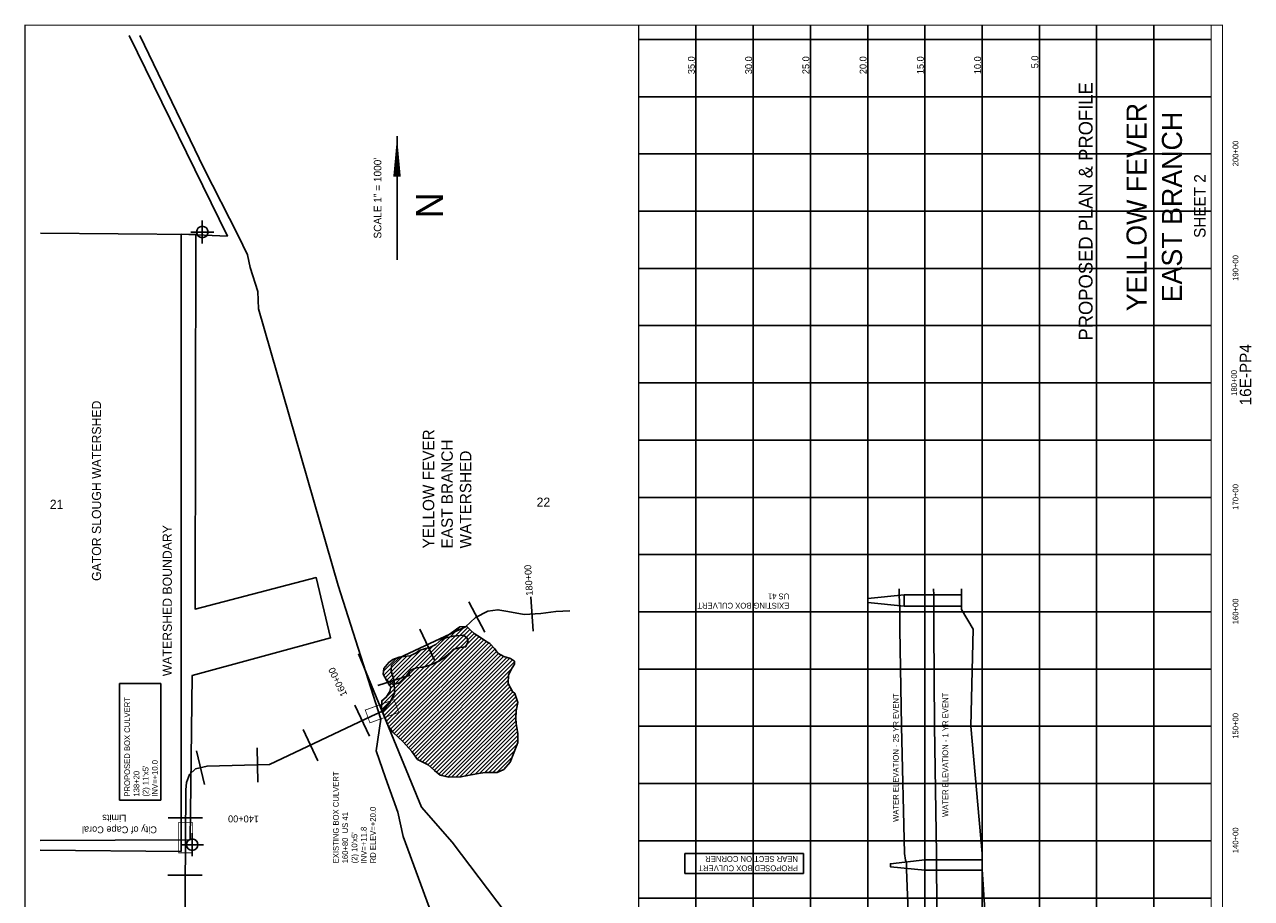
# Model space of a CAD drawing. Extents: x 202077 to 212794, y 853945 to 872255.
# Tile 3 of 3: x 202077 to 212794, y 864621 to 872255. Entities that reach past the tile are written whole.
import ezdxf
from ezdxf.enums import TextEntityAlignment as Align

# ---------------------------------------------------------------- set-up
doc = ezdxf.new("R2010")
doc.units = 0
doc.header["$LTSCALE"] = 800
doc.header["$PDMODE"] = 34
doc.header["$PDSIZE"] = 100
doc.linetypes.add('DASHED', pattern=[0])
doc.linetypes.add('STREAM', pattern=[0])
doc.layers.get('0').update_dxf_attribs({"linetype": 'CONTINUOUS'})
for name, color, linetype in [('BORDER', 1, 'CONTINUOUS'), ('CITY', 10, 'DASHED'), ('GRID', 2, 'CONTINUOUS'), ('MAJROADS', 9, 'CONTINUOUS'), ('PROPOSED', 7, 'CONTINUOUS'), ('SEC', 2, 'CONTINUOUS'), ('STATIONS', 7, 'CONTINUOUS'), ('TEXT', 7, 'CONTINUOUS'), ('TRUNKS', 5, 'STREAM'), ('WETDBA', 12, 'CONTINUOUS'), ('WETFILL', 8, 'CONTINUOUS'), ('WSHEDS', 3, 'CONTINUOUS')]:
    doc.layers.add(name, color=color, linetype=linetype)

# ---------------------------------------------------------------- blocks, each defined once
blk = doc.blocks.new('BOX')
at = {"color": 0, "const_width": 20}
blk.add_lwpolyline([(-377, -171), (433, -171), (433, 189), (-377, 189)], close=True, dxfattribs=at)
blk = doc.blocks.new('*X')
at = {"color": 0}
for p, q in [((205196, 866306), (205886, 866996)), ((205197, 866271), (205922, 866996)), ((205207, 866246), (205949, 866988)), ((205198, 866342), (205780, 866925)), ((205218, 866221), (205967, 866971)), ((205228, 866196), (205986, 866954)), ((205238, 866171), (206004, 866937)), ((205247, 866145), (206025, 866923)), ((205259, 866120), (206047, 866909)), ((205274, 866101), (206069, 866896)), ((205290, 866081), (206090, 866882)), ((205253, 866504), (205541, 866792)), ((205266, 866481), (205593, 866808)), ((205275, 866455), (205651, 866831)), ((205307, 866063), (206112, 866867)), ((205325, 866046), (206134, 866854)), ((205344, 866029), (206153, 866838)), ((205362, 866012), (206169, 866819)), ((205380, 865995), (206185, 866800)), ((205397, 865976), (206200, 866779)), ((205213, 866606), (205330, 866722)), ((205215, 866572), (205376, 866733)), ((205228, 866549), (205416, 866737)), ((205240, 866526), (205463, 866749)), ((205413, 865957), (206217, 866760)), ((205430, 865938), (206239, 866748)), ((205446, 865919), (206262, 866735)), ((205462, 865900), (206289, 866727)), ((205478, 865880), (206316, 866719)), ((205493, 865860), (206339, 866706)), ((205508, 865839), (206357, 866689)), ((205530, 865826), (206336, 866633)), ((205553, 865814), (206304, 866565)), ((205577, 865802), (206303, 866529)), ((205600, 865790), (206305, 866495)), ((205619, 865774), (206318, 866473)), ((205638, 865758), (206330, 866450)), ((205657, 865741), (206344, 866428)), ((205676, 865725), (206360, 866409)), ((205695, 865708), (206369, 866383)), ((205717, 865695), (206378, 866356)), ((205746, 865688), (206384, 866327)), ((205774, 865682), (206377, 866284)), ((205808, 865680), (206371, 866243)), ((205845, 865681), (206368, 866205)), ((205881, 865683), (206370, 866171)), ((205924, 865690), (206373, 866139)), ((205968, 865699), (206378, 866109)), ((206013, 865708), (206384, 866079)), ((206055, 865715), (206386, 866046)), ((206097, 865722), (206386, 866010)), ((206133, 865722), (206380, 865969)), ((206168, 865722), (206359, 865913)), ((206204, 865722), (206337, 865855)), ((203884, 856756), (204169, 857040)), ((203913, 856890), (204050, 857027)), ((203928, 856870), (204094, 857037)), ((203936, 856843), (204152, 857059)), ((203855, 856939), (203901, 856985)), ((203868, 856916), (203943, 856992)), ((203889, 856902), (203984, 856998)), ((203898, 856734), (204126, 856963)), ((203912, 856713), (204128, 856929)), ((204364, 856493), (204787, 856916)), ((204379, 856543), (204767, 856931)), ((204389, 856589), (204740, 856940)), ((204396, 856632), (204706, 856941)), ((203926, 856691), (204134, 856899)), ((203939, 856669), (204142, 856872)), ((203953, 856648), (204154, 856849)), ((203967, 856626), (204165, 856825)), ((204357, 856451), (204804, 856898)), ((204357, 856416), (204822, 856880)), ((204365, 856388), (204843, 856866)), ((204373, 856361), (204866, 856854)), ((204383, 856335), (204889, 856842)), ((204388, 856305), (204917, 856834)), ((204399, 856281), (204944, 856826)), ((204435, 856281), (204963, 856810)), ((203980, 856604), (204166, 856790)), ((204016, 856604), (204134, 856723)), ((204403, 856674), (204472, 856742)), ((204411, 856717), (204445, 856751)), ((204470, 856281), (204980, 856791)), ((204505, 856281), (204993, 856769)), ((204541, 856281), (205002, 856742)), ((204576, 856281), (205010, 856715)), ((204087, 856640), (204105, 856658)), ((204611, 856281), (205017, 856687)), ((204647, 856281), (205033, 856668)), ((204682, 856281), (205051, 856650)), ((204718, 856281), (205069, 856632)), ((204753, 856281), (205086, 856614)), ((204788, 856281), (205102, 856595)), ((204824, 856281), (205119, 856576)), ((204859, 856281), (205131, 856553)), ((204894, 856281), (205137, 856524)), ((204930, 856281), (205139, 856490)), ((204965, 856281), (205136, 856452)), ((205001, 856281), (205121, 856401)), ((205036, 856281), (205085, 856330))]:
    blk.add_line(p, q, dxfattribs=at)

msp = doc.modelspace()

# ---------------------------------------------------------------- linework, layer by layer
at = {"layer": 'BORDER', "color": 0, "const_width": 10}
msp.add_lwpolyline([(212542, 856250), (212542, 872250), (202082, 872250), (202082, 856250)], close=True, dxfattribs=at)
for points in [[(207442, 856250), (207442, 872250)], [(212442, 856250), (212442, 872250)]]:
    msp.add_lwpolyline(points, dxfattribs=at)
at = {"layer": 'CITY', "color": 0}
msp.add_lwpolyline([(202216, 870433), (203574, 870421), (203567, 867149), (204626, 867424), (204750, 866898), (203543, 866570), (203524, 865133), (202213, 865128)], dxfattribs=at)
at = {"layer": 'GRID', "color": 0}
for points in [[(207942, 856250), (207942, 872250)], [(208442, 856250), (208442, 872250)], [(208942, 856250), (208942, 872250)], [(209442, 856250), (209442, 872250)], [(209942, 856250), (209942, 872250)], [(210442, 856250), (210442, 872250)], [(210942, 856250), (210942, 872250)], [(211442, 856250), (211442, 872250)], [(211942, 856250), (211942, 872250)], [(212442, 872125), (207442, 872125)], [(212442, 871625), (207442, 871625)], [(212442, 871125), (207442, 871125)], [(212442, 870625), (207442, 870625)], [(212442, 870125), (207442, 870125)], [(212442, 869625), (207442, 869625)], [(212442, 869125), (207442, 869125)], [(212442, 868625), (207442, 868625)], [(212442, 868125), (207442, 868125)], [(212442, 867625), (207442, 867625)], [(212442, 867125), (207442, 867125)], [(212442, 866625), (207442, 866625)], [(212442, 866125), (207442, 866125)], [(212442, 865625), (207442, 865625)], [(212442, 865125), (207442, 865125)], [(212442, 864625), (207442, 864625)]]:
    msp.add_lwpolyline(points, dxfattribs=at)
at = {"layer": 'MAJROADS', "color": 0}
for points in [[(203085, 872161), (203644, 871000), (203942, 870412), (203983, 870328), (204024, 870243), (204049, 870134), (204114, 869924), (204121, 869773), (204816, 867355), (205191, 866188), (205148, 865912), (205230, 865676), (205337, 865374), (205386, 865164), (205747, 864181)], [(204995, 866759), (205546, 865418), (205812, 865114), (207057, 863471), (207342, 863072)]]:
    msp.add_lwpolyline(points, dxfattribs=at)
at = {"layer": 'PROPOSED', "color": 0}
for p, q in [((202908, 865481), (202908, 866498)), ((202908, 866498), (203268, 866498)), ((203268, 866498), (203268, 865481)), ((203268, 865481), (202908, 865481)), ((207844, 864839), (207844, 865013)), ((207844, 865013), (208881, 865013)), ((208881, 864839), (208881, 865013)), ((208881, 864839), (207844, 864839))]:
    msp.add_line(p, q, dxfattribs=at)
for points in [[(209810, 864125), (209780, 864875), (209780, 864935), (209771, 864955), (209764, 865015), (209736, 866125), (209724, 866975), (209724, 867145), (209718, 867275), (209717, 867325)], [(210052, 864125), (210043, 864875), (210043, 864935), (210043, 864955), (210042, 865015), (210027, 866125), (210019, 866975), (210019, 867145), (210019, 867275), (210018, 867325)], [(209762, 867175), (209442, 867207), (209442, 867243), (209762, 867275)], [(209941, 864868), (209641, 864898), (209641, 864925), (209941, 864958)]]:
    msp.add_lwpolyline(points, dxfattribs=at)
at = {"layer": 'PROPOSED', "color": 0, "linetype": 'DASHED'}
msp.add_lwpolyline([(210492, 862235), (210492, 862325), (210492, 863425), (210492, 864125), (210442, 864875), (210442, 864935), (210442, 864955), (210442, 865015), (210342, 866125), (210362, 866975), (210262, 867145), (210262, 867275), (210262, 867325)], dxfattribs=at)
at = {"layer": 'PROPOSED', "color": 0}
for points in [[(209762, 867275), (210262, 867275), (210262, 867175), (209762, 867175)], [(210441, 864868), (209941, 864868), (209941, 864958), (210441, 864958)]]:
    msp.add_lwpolyline(points, close=True, dxfattribs=at)
at = {"layer": 'SEC', "color": 0}
for p in [(203630, 870443), (203542, 865091)]:
    msp.add_point(p, dxfattribs=at)
at = {"layer": 'STATIONS', "color": 0}
for p, q in [((205957, 867213), (206097, 866948)), ((206501, 867256), (206519, 866957)), ((205531, 866973), (205659, 866702)), ((205162, 866481), (205447, 866573)), ((204961, 866310), (205090, 866039)), ((204510, 866096), (204638, 865825)), ((204109, 865938), (204116, 865638)), ((203580, 865910), (203648, 865618)), ((203333, 865326), (203633, 865325)), ((203330, 864826), (203630, 864825))]:
    msp.add_line(p, q, dxfattribs=at)
at = {"layer": 'TEXT', "color": 0}
msp.add_line((205331, 871279), (205331, 870199), dxfattribs=at)
msp.add_lwpolyline([(205331, 871279, 0, 65.7, 0), (205331, 870927, 65.7, 65.7, 0)], format="xyseb", dxfattribs=at)
at = {"layer": 'TRUNKS', "color": 0}
msp.add_lwpolyline([(203467, 862504), (203485, 865569), (203493, 865633), (203518, 865703), (203572, 865754), (203672, 865777), (204217, 865791), (205107, 866213), (205205, 866258), (205269, 866329), (205309, 866415), (205306, 866522), (205279, 866607), (205282, 866659), (205351, 866723), (205930, 866995), (206017, 867075), (206123, 867131), (206212, 867143), (206300, 867127), (206442, 867103), (206588, 867111), (206717, 867128), (206841, 867134)], dxfattribs=at)
at = {"layer": 'WETDBA', "color": 0}
msp.add_lwpolyline([(205243, 866521), (205211, 866580), (205216, 866629), (205258, 866684), (205295, 866709), (205349, 866730), (205389, 866734), (205446, 866741), (205499, 866766), (205523, 866786), (205581, 866806), (205618, 866813), (205670, 866841), (205721, 866887), (205795, 866934), (205851, 866974), (205880, 866995), (205940, 866997), (205966, 866972), (206006, 866935), (206068, 866896), (206107, 866870), (206143, 866849), (206181, 866806), (206212, 866763), (206265, 866734), (206322, 866717), (206357, 866694), (206357, 866667), (206338, 866635), (206304, 866576), (206303, 866499), (206341, 866430), (206359, 866413), (206385, 866334), (206373, 866260), (206368, 866194), (206372, 866149), (206387, 866062), (206385, 865983), (206352, 865894), (206320, 865813), (206263, 865748), (206205, 865722), (206099, 865722), (206026, 865711), (205889, 865683), (205784, 865680), (205708, 865697), (205659, 865739), (205604, 865788), (205510, 865836), (205460, 865904), (205386, 865989), (205294, 866075), (205253, 866127), (205234, 866182), (205195, 866275), (205198, 866349), (205235, 866381), (205269, 866429), (205278, 866471), (205267, 866479)], close=True, dxfattribs=at)
msp.add_lwpolyline([(205235, 866536), (205267, 866509), (205300, 866489), (205349, 866506), (205415, 866567), (205447, 866613), (205499, 866636), (205555, 866642), (205613, 866656), (205696, 866693), (205737, 866719), (205767, 866745), (205812, 866787), (205827, 866798), (205852, 866806), (205883, 866813), (205930, 866819), (205953, 866863), (205945, 866896), (205912, 866921), (205821, 866914), (205756, 866898), (205710, 866877)], dxfattribs=at)
at = {"layer": 'WSHEDS', "color": 0}
msp.add_lwpolyline([(202213, 865044), (203445, 865032), (203445, 870424), (203850, 870407), (202990, 872161)], dxfattribs=at)

# ---------------------------------------------------------------- block references
at = {"layer": 'PROPOSED', "color": 0, "xscale": 0.33, "yscale": 0.33, "zscale": 0.33}
for p, rotation in [((205192, 866251), 20), ((203486, 865144), 90)]:
    msp.add_blockref('BOX', p, dxfattribs=dict(at, rotation=rotation))
at = {"layer": 'WETFILL', "color": 0}
msp.add_blockref('*X', (0, 0), dxfattribs=at)
msp.add_blockref('*X', (0, 0), dxfattribs=at)

# ---------------------------------------------------------------- texts
at = {"layer": 'PROPOSED', "color": 0}
for s, height, p in [('PROPOSED PLAN & PROFILE', 120, (211406, 870623)), ('16E-PP4', 100, (212792, 869196))]:
    msp.add_text(s, height=height, rotation=90, dxfattribs=at).set_placement(p, align=Align.CENTER)
for s, rotation, p in [('EXISTING BOX CULVERT', 180, (208757, 867204)), ('US 41', 180, (208757, 867285)), ('WATER ELEVATION - 1 YR EVENT', 90, (210145, 865333)), ('PROPOSED BOX CULVERT', 90, (202999, 865511)), ('WATER ELEVATION - 25 YR EVENT', 90, (209713, 865290)), ('INV=+10.0', 90, (203241, 865511)), ('138+20', 90, (203080, 865511)), ("(2) 11'x5'", 90, (203160, 865511)), ('EXISTING BOX CULVERT', 90, (204822, 864928)), ('RD ELEV=+20.0', 90, (205146, 864928)), ('160+80  US 41', 90, (204903, 864928)), ("(2) 10'x5'", 90, (204984, 864928)), ('INV=+11.8', 90, (205065, 864928)), ('NEAR SECTION CORNER', 180, (208833, 864991)), ('PROPOSED BOX CULVERT', 180, (208833, 864910))]:
    msp.add_text(s, height=50, rotation=rotation, dxfattribs=at).set_placement(p)
at = {"layer": 'STATIONS', "color": 0}
for s, rotation, p in [('180+00', 93.333, (206510, 867403)), ('160+00', 115.4025, (204840, 866525)), ('140+00', 179.6676, (203990, 865346))]:
    msp.add_text(s, height=60, rotation=rotation, dxfattribs=at).set_placement(p, align=Align.CENTER)
at = {"layer": 'TEXT', "color": 0}
for s, height, rotation, p in [('35.0', 60, 90, (207932, 871822)), ('30.0', 60, 90, (208432, 871822)), ('25.0', 60, 90, (208932, 871822)), ('20.0', 60, 90, (209432, 871822)), ('15.0', 60, 90, (209932, 871822)), ('10.0', 60, 90, (210432, 871822)), ('5.0', 60, 90, (210932, 871873)), ('GATOR SLOUGH WATERSHED', 80, 90, (202746, 867395)), ('YELLOW FEVER', 100, 90, (205656, 867679)), ('EAST BRANCH', 100, 90, (205818, 867679)), ('WATERSHED', 100, 90, (205980, 867679)), ('WATERSHED BOUNDARY', 80, 90, (203364, 866563)), ('City of Cape Coral', 60, 180, (203234, 865251)), ('Limits', 60, 180, (202966, 865352))]:
    msp.add_text(s, height=height, rotation=rotation, dxfattribs=at).set_placement(p)
for s, height, p in [('YELLOW FEVER', 175, (211878, 870661)), ('EAST BRANCH', 175, (212187, 870661)), ('200+00', 50, (212680, 871129)), ('SCALE 1" = 1000\'', 65.73, (205194, 870739)), ('SHEET 2', 100, (212393, 870670)), ('N', 235, (205733, 870676)), ('190+00', 50, (212680, 870129)), ('180+00', 50, (212667, 869125)), ('170+00', 50, (212680, 868129)), ('160+00', 50, (212680, 867129)), ('150+00', 50, (212680, 866129)), ('140+00', 50, (212680, 865129))]:
    msp.add_text(s, height=height, rotation=90, dxfattribs=at).set_placement(p, align=Align.CENTER)
for s, p in [('21', (202298, 868024)), ('22', (206550, 868043))]:
    msp.add_text(s, height=80, dxfattribs=at).set_placement(p)

doc.saveas('drawing.dxf')
